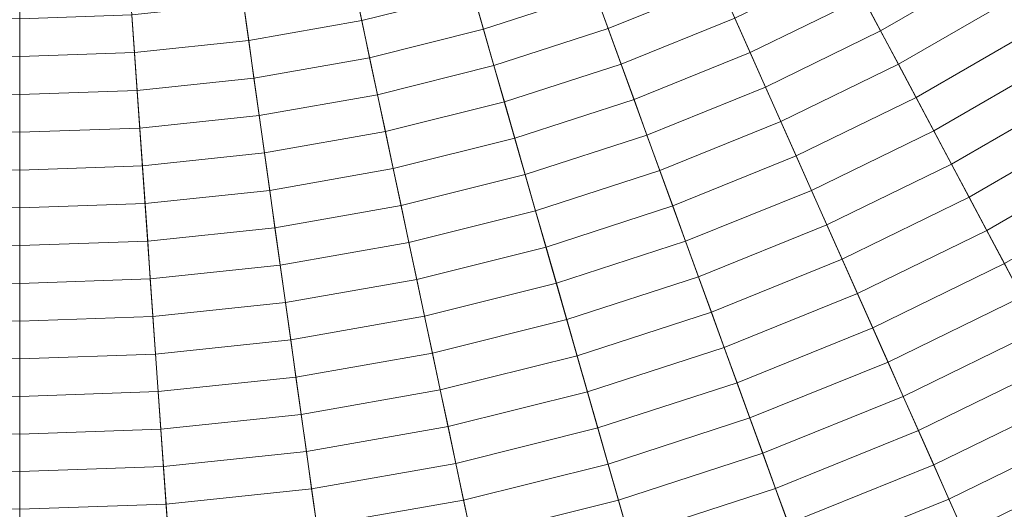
# Model space of a CAD drawing. Header units: centimetres. Extents: x -3.01 to 4.18, y -5.46 to 1.74.
# Tile 186 of 256: x 0.59 to 1.33, y -3.45 to -3.08. Entities that reach past the tile are written whole.
import ezdxf

# ---------------------------------------------------------------- set-up
doc = ezdxf.new("R2010")
doc.units = ezdxf.units.CM
doc.header["$LTSCALE"] = 2.54
doc.layers.add('Lucido design-1', color=7, linetype='Continuous')

# ---------------------------------------------------------------- blocks, each defined once
blk = doc.blocks.new('Gruppo-1')
at = {"color": 142, "linetype": 'Continuous', "lineweight": 9}
for points in [[(0.33533, -5.45032, 37.29766), (0.58636, -5.45909, 37.29766), (0.58636, -1.86262, 37.29766), (0.58621, -1.86262, 37.29766)], [(0.58636, -5.45909, 37.29766), (0.58636, -1.86262, 37.29766), (0.58636, -1.86262, 37.29766)], [(0.58636, -5.45909, 37.29766), (0.83739, -5.45032, 37.29766), (0.58651, -1.86262, 37.29766), (0.58636, -1.86262, 37.29766)], [(0.83739, -5.45032, 37.29766), (1.08719, -5.42407, 37.29766), (0.58666, -1.8626, 37.29766), (0.58651, -1.86262, 37.29766)], [(1.08719, -5.42407, 37.29766), (1.33456, -5.38045, 37.29766), (0.58681, -1.86258, 37.29766), (0.58666, -1.8626, 37.29766)], [(1.33456, -5.38045, 37.29766), (1.57828, -5.31968, 37.29766), (0.58696, -1.86254, 37.29766), (0.58681, -1.86258, 37.29766)], [(1.57828, -5.31968, 37.29766), (1.81716, -5.24206, 37.29766), (0.5871, -1.86249, 37.29766), (0.58696, -1.86254, 37.29766)], [(1.81716, -5.24206, 37.29766), (2.05005, -5.14797, 37.29766), (0.58724, -1.86244, 37.29766), (0.5871, -1.86249, 37.29766)], [(2.05005, -5.14797, 37.29766), (2.27581, -5.03786, 37.29766), (0.58738, -1.86237, 37.29766), (0.58724, -1.86244, 37.29766)], [(2.27581, -5.03786, 37.29766), (2.49334, -4.91227, 37.29766), (0.58751, -1.86229, 37.29766), (0.58738, -1.86237, 37.29766)], [(2.49334, -4.91227, 37.29766), (2.70158, -4.77181, 37.29766), (0.58763, -1.86221, 37.29766), (0.58751, -1.86229, 37.29766)], [(2.70158, -4.77181, 37.29766), (2.89951, -4.61717, 37.29766), (0.58775, -1.86212, 37.29766), (0.58763, -1.86221, 37.29766)], [(2.89951, -4.61717, 37.29766), (3.08618, -4.4491, 37.29766), (0.58786, -1.86202, 37.29766), (0.58775, -1.86212, 37.29766)], [(3.08618, -4.4491, 37.29766), (3.26066, -4.26841, 37.29766), (0.58797, -1.86191, 37.29766), (0.58786, -1.86202, 37.29766)], [(3.26066, -4.26841, 37.29766), (3.42212, -4.076, 37.29766), (0.58806, -1.86179, 37.29766), (0.58797, -1.86191, 37.29766)], [(3.42212, -4.076, 37.29766), (3.56976, -3.87279, 37.29766), (0.58815, -1.86167, 37.29766), (0.58806, -1.86179, 37.29766)], [(3.56976, -3.87279, 37.29766), (3.70286, -3.65977, 37.29766), (0.58823, -1.86154, 37.29766), (0.58815, -1.86167, 37.29766)], [(3.70286, -3.65977, 37.29766), (3.82078, -3.43799, 37.29766), (0.5883, -1.86141, 37.29766), (0.58823, -1.86154, 37.29766)], [(3.82078, -3.43799, 37.29766), (3.92295, -3.20853, 37.29766), (0.58837, -1.86127, 37.29766), (0.5883, -1.86141, 37.29766)], [(3.92295, -3.20853, 37.29766), (4.00886, -2.9725, 37.29766), (0.58842, -1.86113, 37.29766), (0.58837, -1.86127, 37.29766)], [(1.22715, -3.0656, 38.26948), (1.30965, -3.01797, 38.26948), (1.32485, -3.04229, 38.26412), (1.24061, -3.09093, 38.26412)], [(1.02372, -3.0621, 38.28493), (1.10648, -3.02866, 38.28493), (1.11817, -3.05491, 38.27988), (1.03355, -3.0891, 38.27988)], [(0.84027, -3.05501, 38.29474), (0.92298, -3.03438, 38.29474), (0.93091, -3.06204, 38.28989), (0.84625, -3.08315, 38.28989)], [(0.93091, -3.06204, 38.28989), (1.01389, -3.03508, 38.28989), (1.02372, -3.0621, 38.28493), (0.93883, -3.08968, 38.28493)], [(1.12985, -3.08115, 38.27473), (1.21367, -3.04026, 38.27473), (1.22715, -3.0656, 38.26948), (1.14152, -3.10737, 38.26948)], [(1.24061, -3.09093, 38.26412), (1.32485, -3.04229, 38.26412), (1.34004, -3.0666, 38.25867), (1.25407, -3.11623, 38.25867)], [(0.75632, -3.06981, 38.29474), (0.84027, -3.05501, 38.29474), (0.84625, -3.08315, 38.28989), (0.76033, -3.0983, 38.28989)], [(1.03355, -3.0891, 38.27988), (1.11817, -3.05491, 38.27988), (1.12985, -3.08115, 38.27473), (1.04337, -3.11609, 38.27473)], [(0.84625, -3.08315, 38.28989), (0.93091, -3.06204, 38.28989), (0.93883, -3.08968, 38.28493), (0.85223, -3.11127, 38.28493)], [(0.93883, -3.08968, 38.28493), (1.02372, -3.0621, 38.28493), (1.03355, -3.0891, 38.27988), (0.94675, -3.1173, 38.27988)], [(1.14152, -3.10737, 38.26948), (1.22715, -3.0656, 38.26948), (1.24061, -3.09093, 38.26412), (1.15318, -3.13357, 38.26412)], [(1.25407, -3.11623, 38.25867), (1.34004, -3.0666, 38.25867), (1.35522, -3.09089, 38.25312), (1.26751, -3.14152, 38.25312)], [(0.67155, -3.07872, 38.29474), (0.75632, -3.06981, 38.29474), (0.76033, -3.0983, 38.28989), (0.67356, -3.10742, 38.28989)], [(0.50117, -3.07872, 38.29474), (0.58636, -3.08169, 38.29474), (0.58636, -3.11046, 38.28989), (0.49917, -3.10742, 38.28989)], [(0.58636, -3.08169, 38.29474), (0.67155, -3.07872, 38.29474), (0.67356, -3.10742, 38.28989), (0.58636, -3.11046, 38.28989)], [(0.58636, -3.08169, 38.29474), (0.58636, -3.11046, 38.28989), (0.58636, -3.11046, 38.28989)], [(1.04337, -3.11609, 38.27473), (1.12985, -3.08115, 38.27473), (1.14152, -3.10737, 38.26948), (1.05319, -3.14305, 38.26948)], [(0.76033, -3.0983, 38.28989), (0.84625, -3.08315, 38.28989), (0.85223, -3.11127, 38.28493), (0.76433, -3.12677, 38.28493)], [(0.85223, -3.11127, 38.28493), (0.93883, -3.08968, 38.28493), (0.94675, -3.1173, 38.27988), (0.8582, -3.13938, 38.27988)], [(0.94675, -3.1173, 38.27988), (1.03355, -3.0891, 38.27988), (1.04337, -3.11609, 38.27473), (0.95467, -3.14491, 38.27473)], [(1.15318, -3.13357, 38.26412), (1.24061, -3.09093, 38.26412), (1.25407, -3.11623, 38.25867), (1.16484, -3.15975, 38.25867)], [(1.26751, -3.14152, 38.25312), (1.35522, -3.09089, 38.25312), (1.37039, -3.11516, 38.24747), (1.28095, -3.1668, 38.24747)], [(0.67356, -3.10742, 38.28989), (0.76033, -3.0983, 38.28989), (0.76433, -3.12677, 38.28493), (0.67556, -3.1361, 38.28493)], [(0.49917, -3.10742, 38.28989), (0.58636, -3.11046, 38.28989), (0.58636, -3.13922, 38.28493), (0.49716, -3.1361, 38.28493)], [(0.58636, -3.11046, 38.28989), (0.67356, -3.10742, 38.28989), (0.67556, -3.1361, 38.28493), (0.58636, -3.13922, 38.28493)], [(0.58636, -3.11046, 38.28989), (0.58636, -3.13922, 38.28493), (0.58636, -3.13922, 38.28493)], [(0.76433, -3.12677, 38.28493), (0.85223, -3.11127, 38.28493), (0.8582, -3.13938, 38.27988), (0.76833, -3.15523, 38.27988)], [(1.05319, -3.14305, 38.26948), (1.14152, -3.10737, 38.26948), (1.15318, -3.13357, 38.26412), (1.063, -3.17001, 38.26412)], [(0.8582, -3.13938, 38.27988), (0.94675, -3.1173, 38.27988), (0.95467, -3.14491, 38.27473), (0.86417, -3.16747, 38.27473)], [(0.95467, -3.14491, 38.27473), (1.04337, -3.11609, 38.27473), (1.05319, -3.14305, 38.26948), (0.96258, -3.17249, 38.26948)], [(1.16484, -3.15975, 38.25867), (1.25407, -3.11623, 38.25867), (1.26751, -3.14152, 38.25312), (1.17649, -3.18592, 38.25312)], [(1.28095, -3.1668, 38.24747), (1.37039, -3.11516, 38.24747), (1.38554, -3.13942, 38.24173), (1.29438, -3.19205, 38.24173)], [(0.67556, -3.1361, 38.28493), (0.76433, -3.12677, 38.28493), (0.76833, -3.15523, 38.27988), (0.67757, -3.16477, 38.27988)], [(1.063, -3.17001, 38.26412), (1.15318, -3.13357, 38.26412), (1.16484, -3.15975, 38.25867), (1.0728, -3.19694, 38.25867)], [(0.49716, -3.1361, 38.28493), (0.58636, -3.13922, 38.28493), (0.58636, -3.16795, 38.27988), (0.49516, -3.16477, 38.27988)], [(0.58636, -3.13922, 38.28493), (0.67556, -3.1361, 38.28493), (0.67757, -3.16477, 38.27988), (0.58636, -3.16795, 38.27988)], [(0.58636, -3.13922, 38.28493), (0.58636, -3.16795, 38.27988), (0.58636, -3.16795, 38.27988)], [(0.76833, -3.15523, 38.27988), (0.8582, -3.13938, 38.27988), (0.86417, -3.16747, 38.27473), (0.77233, -3.18366, 38.27473)], [(1.17649, -3.18592, 38.25312), (1.26751, -3.14152, 38.25312), (1.28095, -3.1668, 38.24747), (1.18813, -3.21207, 38.24747)], [(1.29438, -3.19205, 38.24173), (1.38554, -3.13942, 38.24173), (1.40069, -3.16366, 38.23588), (1.3078, -3.21729, 38.23588)], [(0.86417, -3.16747, 38.27473), (0.95467, -3.14491, 38.27473), (0.96258, -3.17249, 38.26948), (0.87014, -3.19554, 38.26948)], [(0.96258, -3.17249, 38.26948), (1.05319, -3.14305, 38.26948), (1.063, -3.17001, 38.26412), (0.97049, -3.20006, 38.26412)], [(0.67757, -3.16477, 38.27988), (0.76833, -3.15523, 38.27988), (0.77233, -3.18366, 38.27473), (0.67957, -3.19341, 38.27473)], [(0.49516, -3.16477, 38.27988), (0.58636, -3.16795, 38.27988), (0.58636, -3.19667, 38.27473), (0.49315, -3.19341, 38.27473)], [(0.58636, -3.16795, 38.27988), (0.67757, -3.16477, 38.27988), (0.67957, -3.19341, 38.27473), (0.58636, -3.19667, 38.27473)], [(1.0728, -3.19694, 38.25867), (1.16484, -3.15975, 38.25867), (1.17649, -3.18592, 38.25312), (1.0826, -3.22385, 38.25312)], [(1.3078, -3.21729, 38.23588), (1.40069, -3.16366, 38.23588), (1.41583, -3.18788, 38.22993), (1.32121, -3.24251, 38.22993)], [(0.58636, -3.16795, 38.27988), (0.58636, -3.19667, 38.27473), (0.58636, -3.19667, 38.27473)], [(0.77233, -3.18366, 38.27473), (0.86417, -3.16747, 38.27473), (0.87014, -3.19554, 38.26948), (0.77632, -3.21208, 38.26948)], [(0.87014, -3.19554, 38.26948), (0.96258, -3.17249, 38.26948), (0.97049, -3.20006, 38.26412), (0.8761, -3.2236, 38.26412)], [(0.97049, -3.20006, 38.26412), (1.063, -3.17001, 38.26412), (1.0728, -3.19694, 38.25867), (0.97839, -3.22762, 38.25867)], [(1.18813, -3.21207, 38.24747), (1.28095, -3.1668, 38.24747), (1.29438, -3.19205, 38.24173), (1.19977, -3.2382, 38.24173)], [(0.67957, -3.19341, 38.27473), (0.77233, -3.18366, 38.27473), (0.77632, -3.21208, 38.26948), (0.68157, -3.22204, 38.26948)], [(1.0826, -3.22385, 38.25312), (1.17649, -3.18592, 38.25312), (1.18813, -3.21207, 38.24747), (1.09239, -3.25075, 38.24747)], [(0.49315, -3.19341, 38.27473), (0.58636, -3.19667, 38.27473), (0.58636, -3.22537, 38.26948), (0.49115, -3.22204, 38.26948)], [(0.58636, -3.19667, 38.27473), (0.67957, -3.19341, 38.27473), (0.68157, -3.22204, 38.26948), (0.58636, -3.22537, 38.26948)], [(1.19977, -3.2382, 38.24173), (1.29438, -3.19205, 38.24173), (1.3078, -3.21729, 38.23588), (1.2114, -3.26431, 38.23588)], [(1.32121, -3.24251, 38.22993), (1.41583, -3.18788, 38.22993), (1.43095, -3.21209, 38.22388), (1.33461, -3.26771, 38.22388)], [(0.58636, -3.19667, 38.27473), (0.58636, -3.22537, 38.26948), (0.58636, -3.22537, 38.26948)], [(0.77632, -3.21208, 38.26948), (0.87014, -3.19554, 38.26948), (0.8761, -3.2236, 38.26412), (0.78031, -3.24049, 38.26412)], [(0.8761, -3.2236, 38.26412), (0.97049, -3.20006, 38.26412), (0.97839, -3.22762, 38.25867), (0.88206, -3.25163, 38.25867)], [(0.97839, -3.22762, 38.25867), (1.0728, -3.19694, 38.25867), (1.0826, -3.22385, 38.25312), (0.98628, -3.25515, 38.25312)], [(0.68157, -3.22204, 38.26948), (0.77632, -3.21208, 38.26948), (0.78031, -3.24049, 38.26412), (0.68357, -3.25065, 38.26412)], [(1.09239, -3.25075, 38.24747), (1.18813, -3.21207, 38.24747), (1.19977, -3.2382, 38.24173), (1.10217, -3.27763, 38.24173)], [(1.2114, -3.26431, 38.23588), (1.3078, -3.21729, 38.23588), (1.32121, -3.24251, 38.22993), (1.22301, -3.2904, 38.22993)], [(0.49115, -3.22204, 38.26948), (0.58636, -3.22537, 38.26948), (0.58636, -3.25405, 38.26412), (0.48915, -3.25065, 38.26412)], [(0.58636, -3.22537, 38.26948), (0.68157, -3.22204, 38.26948), (0.68357, -3.25065, 38.26412), (0.58636, -3.25405, 38.26412)], [(0.78031, -3.24049, 38.26412), (0.8761, -3.2236, 38.26412), (0.88206, -3.25163, 38.25867), (0.7843, -3.26887, 38.25867)], [(0.98628, -3.25515, 38.25312), (1.0826, -3.22385, 38.25312), (1.09239, -3.25075, 38.24747), (0.99417, -3.28266, 38.24747)], [(0.58636, -3.22537, 38.26948), (0.58636, -3.25405, 38.26412), (0.58636, -3.25405, 38.26412)], [(0.88206, -3.25163, 38.25867), (0.97839, -3.22762, 38.25867), (0.98628, -3.25515, 38.25312), (0.88802, -3.27965, 38.25312)], [(1.10217, -3.27763, 38.24173), (1.19977, -3.2382, 38.24173), (1.2114, -3.26431, 38.23588), (1.11195, -3.30449, 38.23588)], [(0.68357, -3.25065, 38.26412), (0.78031, -3.24049, 38.26412), (0.7843, -3.26887, 38.25867), (0.68557, -3.27925, 38.25867)], [(1.22301, -3.2904, 38.22993), (1.32121, -3.24251, 38.22993), (1.33461, -3.26771, 38.22388), (1.23462, -3.31648, 38.22388)], [(0.48915, -3.25065, 38.26412), (0.58636, -3.25405, 38.26412), (0.58636, -3.28271, 38.25867), (0.48715, -3.27925, 38.25867)], [(0.58636, -3.25405, 38.26412), (0.68357, -3.25065, 38.26412), (0.68557, -3.27925, 38.25867), (0.58636, -3.28271, 38.25867)], [(0.58636, -3.25405, 38.26412), (0.58636, -3.28271, 38.25867), (0.58636, -3.28271, 38.25867)], [(0.7843, -3.26887, 38.25867), (0.88206, -3.25163, 38.25867), (0.88802, -3.27965, 38.25312), (0.78829, -3.29723, 38.25312)], [(0.99417, -3.28266, 38.24747), (1.09239, -3.25075, 38.24747), (1.10217, -3.27763, 38.24173), (1.00206, -3.31016, 38.24173)], [(0.88802, -3.27965, 38.25312), (0.98628, -3.25515, 38.25312), (0.99417, -3.28266, 38.24747), (0.89397, -3.30765, 38.24747)], [(0.68557, -3.27925, 38.25867), (0.7843, -3.26887, 38.25867), (0.78829, -3.29723, 38.25312), (0.68757, -3.30782, 38.25312)], [(1.11195, -3.30449, 38.23588), (1.2114, -3.26431, 38.23588), (1.22301, -3.2904, 38.22993), (1.12171, -3.33133, 38.22993)], [(1.23462, -3.31648, 38.22388), (1.33461, -3.26771, 38.22388), (1.348, -3.2929, 38.21774), (1.24622, -3.34254, 38.21774)], [(0.48715, -3.27925, 38.25867), (0.58636, -3.28271, 38.25867), (0.58636, -3.31135, 38.25312), (0.48515, -3.30782, 38.25312)], [(0.58636, -3.28271, 38.25867), (0.68557, -3.27925, 38.25867), (0.68757, -3.30782, 38.25312), (0.58636, -3.31135, 38.25312)], [(0.58636, -3.28271, 38.25867), (0.58636, -3.31135, 38.25312), (0.58636, -3.31135, 38.25312)], [(0.78829, -3.29723, 38.25312), (0.88802, -3.27965, 38.25312), (0.89397, -3.30765, 38.24747), (0.79227, -3.32558, 38.24747)], [(0.89397, -3.30765, 38.24747), (0.99417, -3.28266, 38.24747), (1.00206, -3.31016, 38.24173), (0.89992, -3.33563, 38.24173)], [(1.00206, -3.31016, 38.24173), (1.10217, -3.27763, 38.24173), (1.11195, -3.30449, 38.23588), (1.00993, -3.33764, 38.23588)], [(1.12171, -3.33133, 38.22993), (1.22301, -3.2904, 38.22993), (1.23462, -3.31648, 38.22388), (1.13148, -3.35815, 38.22388)], [(0.68757, -3.30782, 38.25312), (0.78829, -3.29723, 38.25312), (0.79227, -3.32558, 38.24747), (0.68957, -3.33637, 38.24747)], [(1.24622, -3.34254, 38.21774), (1.348, -3.2929, 38.21774), (1.36138, -3.31806, 38.2115), (1.25782, -3.36857, 38.2115)], [(1.00993, -3.33764, 38.23588), (1.11195, -3.30449, 38.23588), (1.12171, -3.33133, 38.22993), (1.01781, -3.36509, 38.22993)], [(0.48515, -3.30782, 38.25312), (0.58636, -3.31135, 38.25312), (0.58636, -3.33998, 38.24747), (0.48316, -3.33637, 38.24747)], [(0.58636, -3.31135, 38.25312), (0.68757, -3.30782, 38.25312), (0.68957, -3.33637, 38.24747), (0.58636, -3.33998, 38.24747)], [(0.58636, -3.31135, 38.25312), (0.58636, -3.33998, 38.24747), (0.58636, -3.33998, 38.24747)], [(0.79227, -3.32558, 38.24747), (0.89397, -3.30765, 38.24747), (0.89992, -3.33563, 38.24173), (0.79625, -3.35391, 38.24173)], [(0.89992, -3.33563, 38.24173), (1.00206, -3.31016, 38.24173), (1.00993, -3.33764, 38.23588), (0.90586, -3.36359, 38.23588)], [(1.13148, -3.35815, 38.22388), (1.23462, -3.31648, 38.22388), (1.24622, -3.34254, 38.21774), (1.14123, -3.38496, 38.21774)], [(1.25782, -3.36857, 38.2115), (1.36138, -3.31806, 38.2115), (1.37475, -3.3432, 38.20515), (1.2694, -3.39459, 38.20515)], [(0.68957, -3.33637, 38.24747), (0.79227, -3.32558, 38.24747), (0.79625, -3.35391, 38.24173), (0.69156, -3.36491, 38.24173)], [(0.48316, -3.33637, 38.24747), (0.58636, -3.33998, 38.24747), (0.58636, -3.36858, 38.24173), (0.48116, -3.36491, 38.24173)], [(0.58636, -3.33998, 38.24747), (0.68957, -3.33637, 38.24747), (0.69156, -3.36491, 38.24173), (0.58636, -3.36858, 38.24173)], [(0.79625, -3.35391, 38.24173), (0.89992, -3.33563, 38.24173), (0.90586, -3.36359, 38.23588), (0.80023, -3.38221, 38.23588)], [(1.01781, -3.36509, 38.22993), (1.12171, -3.33133, 38.22993), (1.13148, -3.35815, 38.22388), (1.02568, -3.39253, 38.22388)], [(0.58636, -3.33998, 38.24747), (0.58636, -3.36858, 38.24173), (0.58636, -3.36858, 38.24173)], [(0.90586, -3.36359, 38.23588), (1.00993, -3.33764, 38.23588), (1.01781, -3.36509, 38.22993), (0.9118, -3.39152, 38.22993)], [(1.14123, -3.38496, 38.21774), (1.24622, -3.34254, 38.21774), (1.25782, -3.36857, 38.2115), (1.15098, -3.41174, 38.2115)], [(1.2694, -3.39459, 38.20515), (1.37475, -3.3432, 38.20515), (1.38811, -3.36833, 38.19871), (1.28097, -3.42058, 38.19871)], [(0.69156, -3.36491, 38.24173), (0.79625, -3.35391, 38.24173), (0.80023, -3.38221, 38.23588), (0.69356, -3.39342, 38.23588)], [(1.02568, -3.39253, 38.22388), (1.13148, -3.35815, 38.22388), (1.14123, -3.38496, 38.21774), (1.03354, -3.41995, 38.21774)], [(0.48116, -3.36491, 38.24173), (0.58636, -3.36858, 38.24173), (0.58636, -3.39717, 38.23588), (0.47917, -3.39342, 38.23588)], [(0.58636, -3.36858, 38.24173), (0.69156, -3.36491, 38.24173), (0.69356, -3.39342, 38.23588), (0.58636, -3.39717, 38.23588)], [(0.80023, -3.38221, 38.23588), (0.90586, -3.36359, 38.23588), (0.9118, -3.39152, 38.22993), (0.8042, -3.4105, 38.22993)], [(0.9118, -3.39152, 38.22993), (1.01781, -3.36509, 38.22993), (1.02568, -3.39253, 38.22388), (0.91773, -3.41944, 38.22388)], [(0.58636, -3.36858, 38.24173), (0.58636, -3.39717, 38.23588), (0.58636, -3.39717, 38.23588)], [(1.15098, -3.41174, 38.2115), (1.25782, -3.36857, 38.2115), (1.2694, -3.39459, 38.20515), (1.16072, -3.4385, 38.20515)], [(1.28097, -3.42058, 38.19871), (1.38811, -3.36833, 38.19871), (1.40146, -3.39344, 38.19217), (1.29254, -3.44656, 38.19217)], [(0.69356, -3.39342, 38.23588), (0.80023, -3.38221, 38.23588), (0.8042, -3.4105, 38.22993), (0.69555, -3.42192, 38.22993)], [(1.03354, -3.41995, 38.21774), (1.14123, -3.38496, 38.21774), (1.15098, -3.41174, 38.2115), (1.04139, -3.44734, 38.2115)], [(0.47917, -3.39342, 38.23588), (0.58636, -3.39717, 38.23588), (0.58636, -3.42573, 38.22993), (0.47717, -3.42192, 38.22993)], [(0.58636, -3.39717, 38.23588), (0.69356, -3.39342, 38.23588), (0.69555, -3.42192, 38.22993), (0.58636, -3.42573, 38.22993)], [(0.58636, -3.39717, 38.23588), (0.58636, -3.42573, 38.22993), (0.58636, -3.42573, 38.22993)], [(0.8042, -3.4105, 38.22993), (0.9118, -3.39152, 38.22993), (0.91773, -3.41944, 38.22388), (0.80818, -3.43876, 38.22388)], [(0.91773, -3.41944, 38.22388), (1.02568, -3.39253, 38.22388), (1.03354, -3.41995, 38.21774), (0.92366, -3.44734, 38.21774)], [(1.16072, -3.4385, 38.20515), (1.2694, -3.39459, 38.20515), (1.28097, -3.42058, 38.19871), (1.17045, -3.46524, 38.19871)], [(1.29254, -3.44656, 38.19217), (1.40146, -3.39344, 38.19217), (1.4148, -3.41852, 38.18553), (1.30409, -3.47251, 38.18553)], [(0.69555, -3.42192, 38.22993), (0.8042, -3.4105, 38.22993), (0.80818, -3.43876, 38.22388), (0.69754, -3.45039, 38.22388)], [(1.04139, -3.44734, 38.2115), (1.15098, -3.41174, 38.2115), (1.16072, -3.4385, 38.20515), (1.04924, -3.47472, 38.20515)], [(0.80818, -3.43876, 38.22388), (0.91773, -3.41944, 38.22388), (0.92366, -3.44734, 38.21774), (0.81215, -3.46701, 38.21774)], [(1.30409, -3.47251, 38.18553), (1.4148, -3.41852, 38.18553), (1.42812, -3.44359, 38.17879), (1.31564, -3.49845, 38.17879)], [(0.47717, -3.42192, 38.22993), (0.58636, -3.42573, 38.22993), (0.58636, -3.45427, 38.22388), (0.47518, -3.45039, 38.22388)], [(0.58636, -3.42573, 38.22993), (0.69555, -3.42192, 38.22993), (0.69754, -3.45039, 38.22388), (0.58636, -3.45427, 38.22388)], [(0.58636, -3.42573, 38.22993), (0.58636, -3.45427, 38.22388), (0.58636, -3.45427, 38.22388)], [(0.92366, -3.44734, 38.21774), (1.03354, -3.41995, 38.21774), (1.04139, -3.44734, 38.2115), (0.92959, -3.47522, 38.2115)], [(1.17045, -3.46524, 38.19871), (1.28097, -3.42058, 38.19871), (1.29254, -3.44656, 38.19217), (1.18018, -3.49196, 38.19217)], [(0.69754, -3.45039, 38.22388), (0.80818, -3.43876, 38.22388), (0.81215, -3.46701, 38.21774), (0.69953, -3.47884, 38.21774)], [(1.04924, -3.47472, 38.20515), (1.16072, -3.4385, 38.20515), (1.17045, -3.46524, 38.19871), (1.05709, -3.50207, 38.19871)], [(0.81215, -3.46701, 38.21774), (0.92366, -3.44734, 38.21774), (0.92959, -3.47522, 38.2115), (0.81611, -3.49523, 38.2115)], [(0.92959, -3.47522, 38.2115), (1.04139, -3.44734, 38.2115), (1.04924, -3.47472, 38.20515), (0.93551, -3.50308, 38.20515)], [(1.18018, -3.49196, 38.19217), (1.29254, -3.44656, 38.19217), (1.30409, -3.47251, 38.18553), (1.18989, -3.51865, 38.18553)], [(1.31564, -3.49845, 38.17879), (1.42812, -3.44359, 38.17879), (1.44144, -3.46863, 38.17196), (1.32718, -3.52436, 38.17196)], [(0.47518, -3.45039, 38.22388), (0.58636, -3.45427, 38.22388), (0.58636, -3.48279, 38.21774), (0.47319, -3.47884, 38.21774)], [(0.58636, -3.45427, 38.22388), (0.69754, -3.45039, 38.22388), (0.69953, -3.47884, 38.21774), (0.58636, -3.48279, 38.21774)], [(0.58636, -3.45427, 38.22388), (0.58636, -3.48279, 38.21774), (0.58636, -3.48279, 38.21774)]]:
    blk.add_3dface(points, dxfattribs=at)

msp = doc.modelspace()

# ---------------------------------------------------------------- block references
at = {"layer": 'Lucido design-1', "color": 7}
msp.add_blockref('Gruppo-1', (0, 0), dxfattribs=at)

doc.saveas('drawing.dxf')
